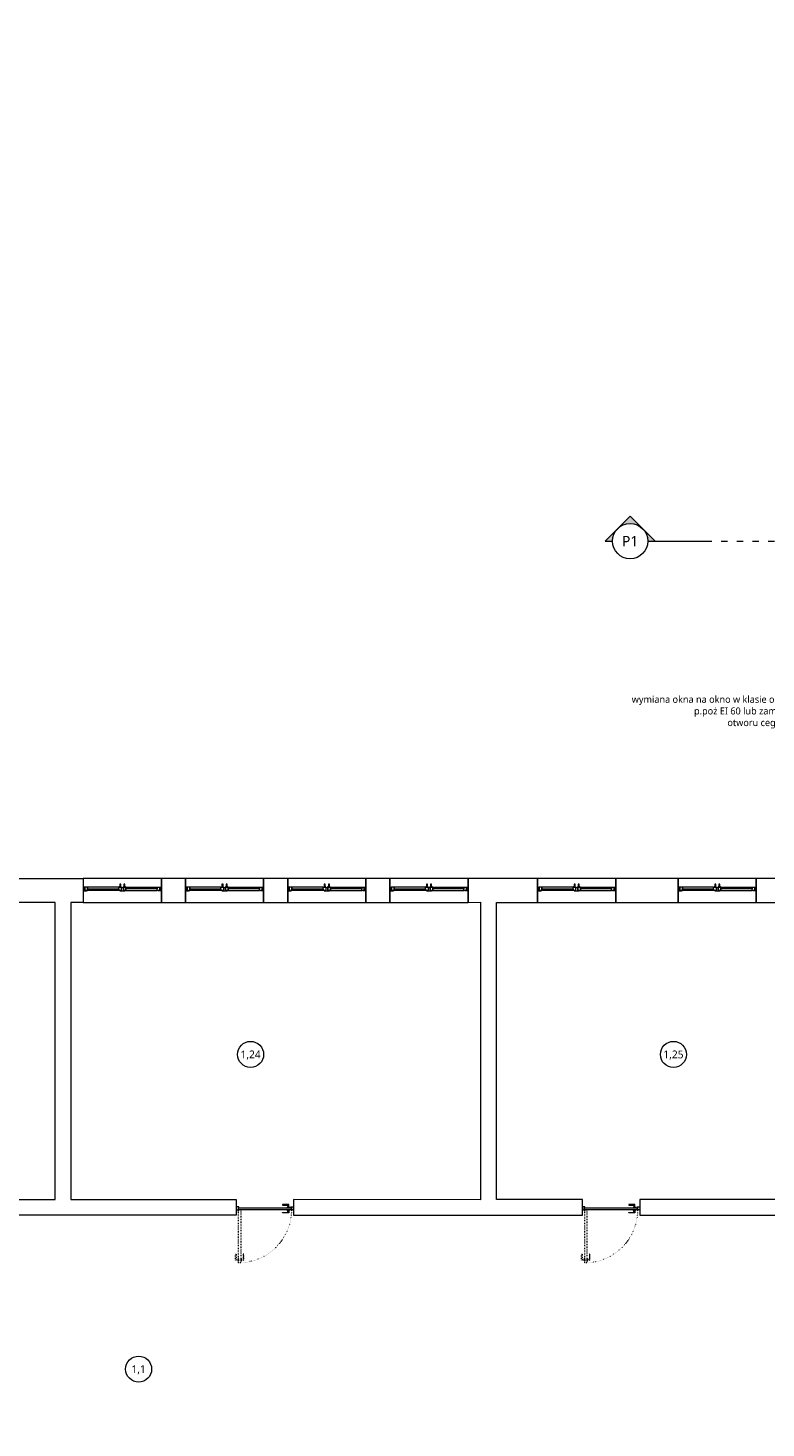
# Model space of a CAD drawing. Header units: millimetres. Extents: x -221 to 149158, y -114258 to 0.
# Tile 112 of 219: x 97584 to 99001, y -65350 to -62660. Entities that reach past the tile are written whole.
import ezdxf
from ezdxf import colors
from ezdxf.entities.mleader import LeaderData, LeaderLine
from ezdxf.enums import TextEntityAlignment as Align
from ezdxf.math import Vec2, Vec3

# ---------------------------------------------------------------- set-up
doc = ezdxf.new("R2010")
doc.units = ezdxf.units.MM
doc.linetypes.add('ACAD_ISO03W100', pattern=[30, 12, -18])
doc.linetypes.add('ACAD_ISO07W100', pattern=[3, 0, -3])
doc.layers.get('0').update_dxf_attribs({"lineweight": 0})
doc.layers.add('A-przekrycieram.ART', color=7, linetype='Continuous', lineweight=0, true_color=0xffffff)
doc.layers.add('instalacje_arch', color=7, linetype='Continuous', lineweight=30, true_color=0xd60000)
for name, color, linetype, lineweight in [('opis..KF', 250, 'Continuous', 15), ('stolarka_arch', 250, 'Continuous', 5), ('wymiar..KF', 12, 'Continuous', 5), ('ściany ist..KF', 61, 'Continuous', 5)]:
    doc.layers.add(name, color=color, linetype=linetype, lineweight=lineweight)
doc.styles.add('ARCH', font='segoeuil.ttf')
doc.styles.add('kamil', font='GOTHIC.TTF')
doc.dimstyles.new('50..KF', dxfattribs={"dimscale": 0.5, "dimtxt": 12, "dimasz": 10, "dimexe": 5, "dimexo": 5, "dimgap": 3, "dimtad": 1, "dimdec": 1, "dimrnd": 0.5, "dimtxsty": 'kamil', "dimblk": 'ARCHTICK', "dimcen": 0, "dimclrd": 256, "dimclre": 256, "dimclrt": 256, "dimadec": 0, "dimazin": 0, "dimtfac": 1, "dimtdec": 1, "dimtofl": 0, "dimtmove": 0, "dimatfit": 3, "dimfxl": 10, "dimfxlon": 1, "dimlwd": 0, "dimlwe": 0, "dimarcsym": 0})

# ---------------------------------------------------------------- blocks, each defined once
blk = doc.blocks.new('*U650')
at = {"layer": 'stolarka_arch', "linetype": 'ACAD_ISO03W100', "lineweight": 0, "ltscale": 0.1}
for points in [[(3.5, 97), (-1.5, 97), (-1.5, 85), (-0.5, 85), (-0.5, 95), (3.5, 95)], [(3.5, 98), (3.5, 94), (4.5, 94), (4.5, 98)], [(4.5, 102), (4.5, 0), (8.5, 0), (8.5, 102)], [(9.5, 98), (9.5, 94), (8.5, 94), (8.5, 98)], [(9.5, 97), (14.5, 97), (14.5, 85), (13.5, 85), (13.5, 95), (9.5, 95)]]:
    blk.add_lwpolyline(points, close=True, dxfattribs=at)
at = {"layer": 'stolarka_arch'}
for points in [[(5, -4), (5, -6), (0, -6), (0, 0), (4, 0), (4, -4), (5, -4)], [(106, 0), (4, 0), (4, -4), (106, -4)], [(101, 1), (101, 6), (89, 6), (89, 5), (99, 5), (99, 1)], [(102, 1), (98, 1), (98, 0), (102, 0)], [(105, -4), (105, -6), (110, -6), (110, 0), (106, 0), (106, -4), (105, -4)], [(101, -5), (101, -10), (89, -10), (89, -9), (99, -9), (99, -5)], [(102, -5), (98, -5), (98, -4), (102, -4)]]:
    blk.add_lwpolyline(points, close=True, dxfattribs=at)
blk.add_circle((4, 0.5), 0.5, dxfattribs=at)
at = {"layer": 'stolarka_arch', "linetype": 'ACAD_ISO07W100', "lineweight": 0, "ltscale": 0.5}
blk.add_arc((4, 0), 102, 0, 89.6506, dxfattribs=at)
blk = doc.blocks.new('*U985')
at = {"layer": 'stolarka_arch', "lineweight": 0}
blk.add_lwpolyline([(0, 0), (150, 0), (150, -46), (0, -46)], close=True, dxfattribs=at)
at = {"layer": 'stolarka_arch'}
for points in [[(0, -22), (6, -22), (6, -23), (3, -23), (3, -28), (0, -28)], [(3, -23), (8, -23), (8, -29), (2, -29), (2, -28), (3, -28)], [(8, -26), (68, -26), (68, -23), (8, -23)], [(8, -26), (68, -26), (68, -29), (8, -29)], [(73, -23), (68, -23), (68, -29), (74, -29), (74, -28), (73, -28)], [(70, -22), (80, -22), (80, -23), (77, -23), (77, -28), (73, -28), (73, -23), (70, -23)], [(77, -23), (82, -23), (82, -29), (76, -29), (76, -28), (77, -28)], [(142, -26), (82, -26), (82, -23), (142, -23)], [(142, -26), (82, -26), (82, -29), (142, -29)], [(147, -23), (142, -23), (142, -29), (148, -29), (148, -28), (147, -28)], [(150, -22), (144, -22), (144, -23), (147, -23), (147, -28), (150, -28)], [(73, -30), (69, -30), (69, -29), (73, -29)], [(72, -35), (70, -35), (70, -30), (72, -30)], [(81, -30), (77, -30), (77, -29), (81, -29)], [(80, -35), (78, -35), (78, -30), (80, -30)]]:
    blk.add_lwpolyline(points, close=True, dxfattribs=at)
blk = doc.blocks.new('*U517')
at = {"layer": 'instalacje_arch', "lineweight": 20, "true_color": 0xf4ee51}
h = blk.add_hatch(color=41, dxfattribs=at)
h.dxf.hatch_style = 1
h.paths.add_polyline_path([(0, 33.8), (0, 47.7), (-23.9, 23.9, -0.198912)])
h.paths.add_polyline_path([(-47.7, 0), (-23.9, -23.9, -0.198912), (-33.8, 0, -0.198912), (-23.9, 23.9)])
h.paths.add_polyline_path([(-23.9, -23.9), (0, -47.7), (0, -33.8, -0.198912)])
h = blk.add_hatch(color=41, dxfattribs=at)
h.dxf.hatch_style = 1
h.paths.add_polyline_path([(-23.9, -3080.9), (0, -3104.8), (0, -3090.8, -0.198912)])
h.paths.add_polyline_path([(-23.9, -3080.9, -0.198912), (-33.8, -3057.1, -0.198912), (-23.9, -3033.2), (-47.7, -3057.1)])
h.paths.add_polyline_path([(0, -3023.3), (0, -3009.3), (-23.9, -3033.2, -0.198912)])
at = {"layer": 'instalacje_arch', "color": 41, "linetype": 'ACAD_ISO03W100', "lineweight": 9, "true_color": 0xf4ee51}
blk.add_line((0, -2912.1), (0, -145), dxfattribs=at)
at = {"layer": 'instalacje_arch', "color": 41, "lineweight": 20, "true_color": 0xf4ee51}
for points in [[(0, -33.8), (0, -47.7), (-47.7, 0), (0, 47.7), (0, 33.8)], [(0, -45), (0, -145)], [(0, -3012.1), (0, -2912.1)], [(0, -3023.3), (0, -3009.3), (-47.7, -3057.1), (0, -3104.8), (0, -3090.8)]]:
    blk.add_lwpolyline(points, dxfattribs=at)
for centre in [(0, 0), (0, -3057.1)]:
    blk.add_circle(centre, 33.8, dxfattribs=at)
at = {"layer": 'instalacje_arch', "color": 41, "true_color": 0xf4ee51, "style": 'ARCH'}
for tag, p in [('P1', (0, 0)), ('P2', (0, -3057.1))]:
    blk.add_attdef(tag, text='', height=20, rotation=90, dxfattribs=at).set_placement(p, align=Align.MIDDLE_CENTER)
blk = doc.blocks.new('nr pom')
at = {"layer": 'opis..KF', "lineweight": 20}
blk.add_circle((0, 0), 25, dxfattribs=at)
at = {"layer": 'opis..KF', "style": 'ARCH'}
blk.add_attdef('00', text='', height=15, dxfattribs=at).set_placement((0, 0), align=Align.MIDDLE_CENTER)
blk = doc.blocks.new('_ArchTick')
at = {"color": 0, "linetype": 'ByBlock', "const_width": 0.15}
blk.add_lwpolyline([(-0.5, -0.5), (0.5, 0.5)], dxfattribs=at)
blk = doc.blocks.new('*D1279')
at = {"layer": 'Defpoints', "color": 0, "transparency": 16777216}
for p in [(14.6, -62912.1), (119184.8, -62912.1), (0, -62950)]:
    blk.add_point(p, dxfattribs=at)
at = {"layer": 'wymiar..KF', "linetype": 'Continuous', "lineweight": 0, "transparency": 16777216}
for p, q in [((19.6, -62912.1), (12.1, -62912.1)), ((14.6, -62950), (14.6, -62912.1)), ((9.6, -62950), (17.1, -62950))]:
    blk.add_line(p, q, dxfattribs=at)
at = {"layer": 'wymiar..KF', "lineweight": 0, "transparency": 16777216, "xscale": 5, "yscale": 5, "zscale": 5}
for p, rotation in [((14.6, -62912.1), 90), ((14.6, -62950), 270)]:
    blk.add_blockref('_ArchTick', p, dxfattribs=dict(at, rotation=rotation))
at = {"layer": 'wymiar..KF', "transparency": 16777216, "insert": (10, -62931.1), "char_height": 6, "attachment_point": 5, "rotation": 90, "style": 'kamil'}
blk.add_mtext('38', dxfattribs=at)
blk = doc.blocks.new('*U1674')
at = {"layer": 'A-przekrycieram.ART'}
h = blk.add_hatch(color=256, dxfattribs=at)
h.dxf.hatch_style = 1
h.paths.add_polyline_path([(0, 4200), (5940, 4200), (5940, 0), (0, 0)])
h.paths.add_polyline_path([(200, 4100), (5840, 4100), (5840, 100), (200, 100)], flags=16)
blk = doc.blocks.new('_Dot')
at = {"color": 0, "linetype": 'ByBlock', "lineweight": -2}
blk.add_line((-0.5, 0), (-1, 0), dxfattribs=at)
at = {"color": 0, "linetype": 'ByBlock', "const_width": 0.5}
blk.add_lwpolyline([(-0.25, 0, 1), (0.25, 0, 1)], format="xyb", close=True, dxfattribs=at)

msp = doc.modelspace()

# ---------------------------------------------------------------- linework, layer by layer
at = {"layer": 'ściany ist..KF', "linetype": 'ByBlock'}
for points in [[(97540.88, -64339.99), (97540.88, -64293.99), (97689.99, -64293.99), (97689.99, -64339.99), (97665.99, -64339.99), (97665.99, -64910.99), (97983.8, -64910.99), (97983.8, -64940.99), (97479.97, -64940.99), (97479.97, -64910.99), (97635.99, -64910.99), (97635.99, -64339.99), (97540.88, -64339.99)], [(98093.8, -64940.99), (98648.45, -64940.99), (98648.45, -64910.99), (98483.37, -64910.99), (98483.37, -64339.99), (98562.51, -64339.99), (98562.51, -64293.99), (98428.99, -64293.99), (98428.99, -64339.99), (98452.99, -64339.82), (98452.99, -64911.54), (98093.8, -64910.99), (98093.8, -64940.99)], [(98758.45, -64940.99), (99076.95, -64940.99), (99076.95, -64339.99), (99078.74, -64339.99), (99078.74, -64293.99), (98982.47, -64293.99), (98982.47, -64339.99), (99046.81, -64339.99), (99046.81, -64910.99), (98758.45, -64910.99), (98758.45, -64940.99)]]:
    msp.add_lwpolyline(points, dxfattribs=at)
for points in [[(97839.99, -64339.99), (97886.32, -64339.99), (97886.32, -64293.99), (97839.99, -64293.99)], [(98036.32, -64339.99), (98082.65, -64339.99), (98082.65, -64293.99), (98036.32, -64293.99)], [(98232.65, -64339.99), (98278.98, -64339.99), (98278.98, -64293.99), (98232.65, -64293.99)], [(98712.51, -64339.99), (98832.47, -64339.99), (98832.47, -64293.99), (98712.51, -64293.99)]]:
    msp.add_lwpolyline(points, close=True, dxfattribs=at)

# ---------------------------------------------------------------- block references
at = {"xscale": 2, "yscale": 2, "zscale": 2}
msp.add_blockref('*U1674', (93336.03, -67503.22), dxfattribs=at)
at = {"layer": 'instalacje_arch', "color": 30, "true_color": 0xf26722, "rotation": 270}
msp.add_blockref('*U517', (101797.27, -63646.05), dxfattribs=at).add_auto_attribs({'P2': 'P1', 'P1': 'P1'})
at = {"layer": 'opis..KF', "color": 30}
for p, values in [((98011.31, -64632.02), {'00': '1,24'}), ((98823.3, -64632.02), {'00': '1,25'}), ((97796.32, -65236.52), {'00': '1,1'})]:
    msp.add_blockref('nr pom', p, dxfattribs=at).add_auto_attribs(values)
at = {"layer": 'stolarka_arch', "xscale": -1, "rotation": 180}
for name, p in [('*U985', (97689.99, -64339.99)), ('*U985', (97886.32, -64339.99)), ('*U985', (98082.65, -64339.99)), ('*U985', (98278.98, -64339.99)), ('*U985', (98562.51, -64339.99)), ('*U985', (98832.47, -64339.99)), ('*U650', (97983.8, -64930.56)), ('*U650', (98648.45, -64930.56))]:
    msp.add_blockref(name, p, dxfattribs=at)

# ---------------------------------------------------------------- dimensions: what is measured, and where the dimension line sits
at = {"layer": 'wymiar..KF'}
dim = msp.add_linear_dim(base=(14.6, -62912.12), p1=(0, -62950.01), p2=(119184.82, -62912.12), angle=90, dimstyle='50..KF', override={"dimtmove": 1}, dxfattribs=at)
dim.commit()
dim.dimension.update_dxf_attribs({"geometry": '*D1279', "text_midpoint": (9.95, -62931.07)})

# ---------------------------------------------------------------- leaders
at = {"layer": 'opis..KF', "lineweight": 9}
ml = msp.add_multileader_mtext('Standard', dxfattribs=at)
ml.set_content('wymiana okna na okno w klasie odporności \\Pp.poż EI 60 lub zamurowanie \\Potworu cegłą szklaną', color=256, style='ARCH')
ml.set_leader_properties(color=256, linetype='ByLayer', lineweight=-1)
ml.set_arrow_properties(name='DOT')
ml.build(insert=Vec2(0, 0))
ml.multileader.update_dxf_attribs({"dogleg_length": 31.74, "arrow_head_size": 8.39})
ctx = ml.context
ctx.base_point, ctx.char_height, ctx.arrow_head_size, ctx.landing_gap_size, ctx.plane_origin = Vec3(98743.81, -63952.17), 13.4164, 8.39, 10.06, Vec3(97876.73, -64047.54)
ctx.text_align_type = 2
notes = []
notes.append((ctx, [(0, (1, 1, 0), (99141.12, -63952.17), (-1, 0), 31.74, [(0, [(99264.12, -63986.25)], 0, [])])]))
ctx.mtext.insert, ctx.mtext.alignment, ctx.mtext.flow_direction = Vec3(99099.32, -63943.21), 3, 5
for ctx, leaders in notes:
    for number, flags, end, landing, length, lines in leaders:
        leader = LeaderData()
        leader.index, (leader.has_last_leader_line, leader.has_dogleg_vector, leader.attachment_direction) = number, flags
        leader.last_leader_point, leader.dogleg_vector, leader.dogleg_length = Vec3(end), Vec3(landing), length
        for number, points, colour, breaks in lines:
            line = LeaderLine()
            line.index, line.vertices, line.color, line.breaks = number, Vec3.list(points), colors.encode_raw_color(colour), breaks
            leader.lines.append(line)
        ctx.leaders.append(leader)

doc.saveas('drawing.dxf')
